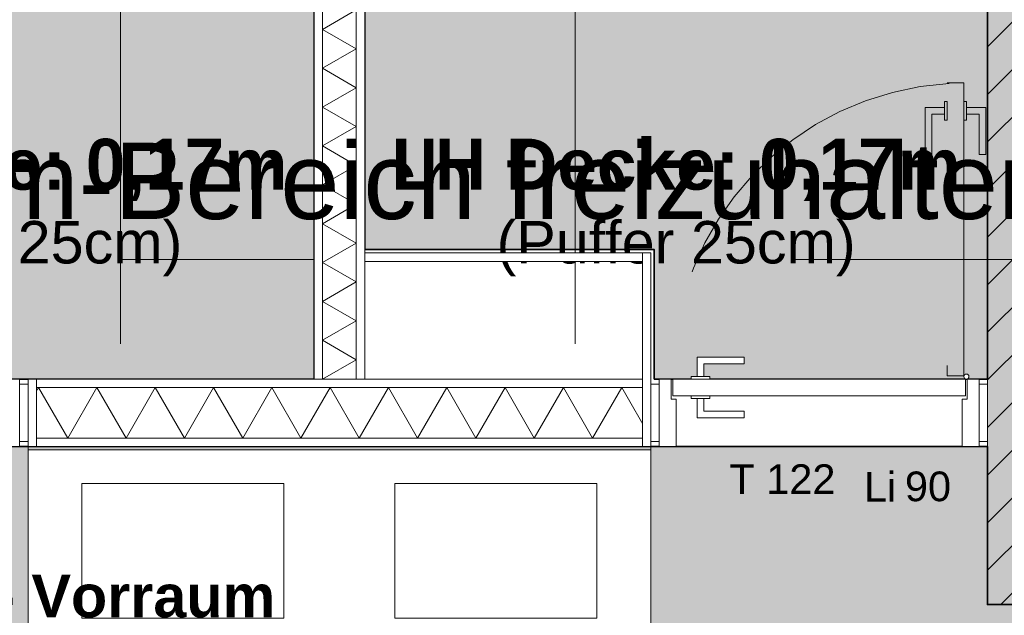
# Model space of a CAD drawing. Header units: metres. Extents: x -167 to 152, y -127 to 99.
# Tile 81 of 225: x -25.95 to -23.02, y -3.76 to -1.99. Entities that reach past the tile are written whole.
import ezdxf
from ezdxf.enums import TextEntityAlignment as Align

# ---------------------------------------------------------------- set-up
doc = ezdxf.new("R2010")
doc.units = ezdxf.units.M
doc.linetypes.add('gestrichelt - 01', pattern=[2, 1, -1])
doc.linetypes.add('Raster 01', pattern=[2, 1, -1])
for name, color, linetype, lineweight in [('013_Beton und Stahlbetonarbeiten-340 Innenwände', 7, 'Continuous', 18), ('024_Fliesen_Plattenarbeiten-340 Fliesen', 7, 'Continuous', 9), ('027_Tischlerarbeiten-340 Innentüren', 7, 'Continuous', 9), ('031_Metallbauarbeiten-340 Innentüren _ Elemente', 7, 'Continuous', 9), ('039_Trockenbauarbeiten-340 Gipskarton', 7, 'Continuous', 9), ('_1.35m (3D)', 7, 'Continuous', 9), ('_Legende (2D)', 7, 'Continuous', 9), ('_OG 1 (2D)', 7, 'Continuous', 9), ('_OG 1 - DS (2D)', 7, 'Continuous', 9), ('AV1-Stempel-Raumstempel', 7, 'Continuous', 9), ('Keine', 7, 'Continuous', 9)]:
    doc.layers.add(name, color=color, linetype=linetype, lineweight=lineweight)
for name, color, linetype, lineweight, true_color in [('039_Trockenbauarbeiten-340 Dämmung', 7, 'Continuous', 9, 0xc0c0c0), ('039_Trockenbauarbeiten-350 Deckenspiegel', 7, 'Continuous', 35, 0x008011), ('045_Sanitärausstattung-allg.', 9, 'Continuous', 9, 0x808080), ('AV1-Raster', 7, 'Raster 01', 9, 0xa6a6a6), ('AV1-Stempel-Türnummern', 7, 'Continuous', 100, 0x02abea)]:
    doc.layers.add(name, color=color, linetype=linetype, lineweight=lineweight, true_color=true_color)
doc.styles.add('Arial', font='arial.ttf')
doc.styles.add('Arial (bold)', font='arialbd.ttf')

# ---------------------------------------------------------------- blocks, each defined once
blk = doc.blocks.new('Group-2')
at = {"layer": 'AV1-Raster'}
for p, q in [((-25.65, -22.95), (-25.65, 1.35)), ((-24.3, -22.95), (-24.3, 1.35)), ((1.35, -2.7), (-40.5, -2.7))]:
    blk.add_line(p, q, dxfattribs=at)
blk = doc.blocks.new('1.35m (3D)')
at = {"layer": 'AV1-Raster', "color": 7}
blk.add_blockref('Group-2', (0, 0), dxfattribs=at)
blk = doc.blocks.new('OG 1 - DS (2D)')
at = {"layer": '039_Trockenbauarbeiten-350 Deckenspiegel', "linetype": 'Continuous', "lineweight": 0, "transparency": 33554483}
for points in [[(-26.925, -0.325), (-25.075, -0.325), (-25.075, -3.055), (-26.925, -3.055)], [(-24.925, -0.325), (-24.925, -2.67), (-24.065, -2.67), (-24.065, -3.055), (-23.075, -3.055), (-23.075, -0.325)], [(-26.925, -5.275), (-20.875, -5.275), (-20.875, -3.725), (-23.075, -3.725), (-23.075, -3.255), (-26.925, -3.255)]]:
    blk.add_hatch(color=106, dxfattribs=at).paths.add_polyline_path(points)
at = {"layer": '039_Trockenbauarbeiten-350 Deckenspiegel', "flags": 128}
for points in [[(-26.925, -0.325), (-25.075, -0.325), (-25.075, -3.055), (-26.925, -3.055)], [(-24.925, -0.325), (-24.925, -2.67), (-24.065, -2.67), (-24.065, -3.055), (-23.075, -3.055), (-23.075, -0.325)], [(-26.925, -5.275), (-20.875, -5.275), (-20.875, -3.725), (-23.075, -3.725), (-23.075, -3.255), (-26.925, -3.255)]]:
    blk.add_lwpolyline(points, close=True, dxfattribs=at)
at = {"layer": '039_Trockenbauarbeiten-350 Deckenspiegel', "char_height": 0.151309, "attachment_point": 5, "line_spacing_factor": 0.969122, "style": 'Arial (bold)'}
for insert in [(-26, -2.545), (-24, -2.545)]:
    blk.add_mtext('LH Decke: 0,17m\\P{\\fArial|b0|i0|c0|p0;\\H0.8333x;(Puffer 25cm)}', dxfattribs=dict(at, insert=insert))
blk = doc.blocks.new('Group-46')
at = {"layer": '027_Tischlerarbeiten-340 Innentüren', "color": 253, "linetype": 'gestrichelt - 01', "lineweight": 9, "transparency": 33554687, "flags": 128}
for points in [[(-26.855, -3.045), (-26.855, -2.175), (-26.805, -2.175), (-26.805, -3.045)], [(-26.8625, -2.2475), (-26.8625, -2.2675), (-26.9, -2.2675), (-26.9, -2.3875), (-26.92, -2.3875), (-26.92, -2.2475)], [(-26.855, -2.285), (-26.8625, -2.285), (-26.8625, -2.23), (-26.855, -2.23)], [(-26.7975, -2.285), (-26.805, -2.285), (-26.805, -2.23), (-26.7975, -2.23)], [(-26.7975, -2.2475), (-26.7975, -2.2675), (-26.76, -2.2675), (-26.76, -2.3875), (-26.74, -2.3875), (-26.74, -2.2475)]]:
    blk.add_lwpolyline(points, close=True, dxfattribs=at)
at = {"layer": '027_Tischlerarbeiten-340 Innentüren', "color": 253, "linetype": 'gestrichelt - 01', "lineweight": 9, "transparency": 33554687}
blk.add_arc((-26.8625, -3.0475), 0.8725, 359.5581, 86.6163, dxfattribs=at)
at = {"color": 255}
for points in [[(-26.925, -3.24), (-26.925, -3.07), (-26.9, -3.07), (-26.9, -3.24)], [(-25.95, -3.24), (-25.95, -3.07), (-25.925, -3.07), (-25.925, -3.24)]]:
    blk.add_wipeout(points, dxfattribs=at).dxf.layer = '027_Tischlerarbeiten-340 Innentüren'
at = {"layer": '027_Tischlerarbeiten-340 Innentüren', "flags": 128}
for points in [[(-26.925, -3.24), (-26.925, -3.07), (-26.9, -3.07), (-26.9, -3.24)], [(-25.95, -3.24), (-25.95, -3.07), (-25.925, -3.07), (-25.925, -3.24)]]:
    blk.add_lwpolyline(points, close=True, dxfattribs=at)
at = {"color": 255}
blk.add_wipeout([(-25.985, -3.055), (-25.985, -3.115), (-26, -3.115), (-26, -3.255), (-25.95, -3.255), (-25.95, -3.055)], dxfattribs=at).dxf.layer = '027_Tischlerarbeiten-340 Innentüren'
at = {"layer": '027_Tischlerarbeiten-340 Innentüren', "flags": 128}
blk.add_lwpolyline([(-25.985, -3.055), (-25.985, -3.115), (-26, -3.115), (-26, -3.255), (-25.95, -3.255), (-25.95, -3.055)], close=True, dxfattribs=at)
at = {"color": 255}
blk.add_wipeout([(-26.86, -3.055), (-25.99, -3.055), (-25.99, -3.105), (-26.86, -3.105)], dxfattribs=at).dxf.layer = '027_Tischlerarbeiten-340 Innentüren'
at = {"layer": '027_Tischlerarbeiten-340 Innentüren', "flags": 128}
blk.add_lwpolyline([(-26.86, -3.055), (-25.99, -3.055), (-25.99, -3.105), (-26.86, -3.105)], close=True, dxfattribs=at)
at = {"color": 255}
for points in [[(-26.0625, -3.0475), (-26.0825, -3.0475), (-26.0825, -3.01), (-26.2025, -3.01), (-26.2025, -2.99), (-26.0625, -2.99)], [(-26.865, -3.055), (-26.865, -3.115), (-26.85, -3.115), (-26.85, -3.255), (-26.9, -3.255), (-26.9, -3.055)], [(-26.0625, -3.1125), (-26.0825, -3.1125), (-26.0825, -3.15), (-26.2025, -3.15), (-26.2025, -3.17), (-26.0625, -3.17)]]:
    blk.add_wipeout(points, dxfattribs=at).dxf.layer = '027_Tischlerarbeiten-340 Innentüren'
at = {"layer": '027_Tischlerarbeiten-340 Innentüren', "flags": 128}
for points in [[(-26.0625, -3.0475), (-26.0825, -3.0475), (-26.0825, -3.01), (-26.2025, -3.01), (-26.2025, -2.99), (-26.0625, -2.99)], [(-26.865, -3.055), (-26.865, -3.115), (-26.85, -3.115), (-26.85, -3.255), (-26.9, -3.255), (-26.9, -3.055)], [(-26.0625, -3.1125), (-26.0825, -3.1125), (-26.0825, -3.15), (-26.2025, -3.15), (-26.2025, -3.17), (-26.0625, -3.17)]]:
    blk.add_lwpolyline(points, close=True, dxfattribs=at)
at = {"color": 255}
for points in [[(-26.8625, -3.04), (-26.8572, -3.0422), (-26.855, -3.0475), (-26.8572, -3.0528), (-26.8625, -3.055), (-26.8678, -3.0528), (-26.87, -3.0475), (-26.8678, -3.0422)], [(-26.1, -3.055), (-26.1, -3.0475), (-26.045, -3.0475), (-26.045, -3.055)], [(-26.1, -3.1125), (-26.1, -3.105), (-26.045, -3.105), (-26.045, -3.1125)]]:
    blk.add_wipeout(points, dxfattribs=at).dxf.layer = '027_Tischlerarbeiten-340 Innentüren'
at = {"layer": '027_Tischlerarbeiten-340 Innentüren', "flags": 128}
for points in [[(-26.1, -3.055), (-26.1, -3.0475), (-26.045, -3.0475), (-26.045, -3.055)], [(-26.1, -3.1125), (-26.1, -3.105), (-26.045, -3.105), (-26.045, -3.1125)]]:
    blk.add_lwpolyline(points, close=True, dxfattribs=at)
at = {"layer": '027_Tischlerarbeiten-340 Innentüren'}
blk.add_circle((-26.8625, -3.0475), 0.0075, dxfattribs=at)
blk = doc.blocks.new('Group-47')
at = {"layer": '027_Tischlerarbeiten-340 Innentüren', "color": 253, "linetype": 'gestrichelt - 01', "lineweight": 9, "transparency": 33554687, "flags": 128}
for points in [[(-23.195, -2.175), (-23.145, -2.175), (-23.145, -3.045), (-23.195, -3.045)], [(-23.2025, -2.2475), (-23.2025, -2.2675), (-23.24, -2.2675), (-23.24, -2.3875), (-23.26, -2.3875), (-23.26, -2.2475)], [(-23.2025, -2.23), (-23.195, -2.23), (-23.195, -2.285), (-23.2025, -2.285)], [(-23.145, -2.23), (-23.1375, -2.23), (-23.1375, -2.285), (-23.145, -2.285)], [(-23.1375, -2.2475), (-23.1375, -2.2675), (-23.1, -2.2675), (-23.1, -2.3875), (-23.08, -2.3875), (-23.08, -2.2475)]]:
    blk.add_lwpolyline(points, close=True, dxfattribs=at)
at = {"layer": '027_Tischlerarbeiten-340 Innentüren', "color": 253, "linetype": 'gestrichelt - 01', "lineweight": 9, "transparency": 33554687}
blk.add_arc((-23.1375, -3.0475), 0.8725, 93.3837, 180.4419, dxfattribs=at)
at = {"color": 255}
for points in [[(-24.075, -3.07), (-24.05, -3.07), (-24.05, -3.24), (-24.075, -3.24)], [(-23.1, -3.07), (-23.075, -3.07), (-23.075, -3.24), (-23.1, -3.24)]]:
    blk.add_wipeout(points, dxfattribs=at).dxf.layer = '027_Tischlerarbeiten-340 Innentüren'
at = {"layer": '027_Tischlerarbeiten-340 Innentüren', "flags": 128}
for points in [[(-24.075, -3.07), (-24.05, -3.07), (-24.05, -3.24), (-24.075, -3.24)], [(-23.1, -3.07), (-23.075, -3.07), (-23.075, -3.24), (-23.1, -3.24)]]:
    blk.add_lwpolyline(points, close=True, dxfattribs=at)
at = {"color": 255}
blk.add_wipeout([(-24.015, -3.055), (-24.015, -3.115), (-24, -3.115), (-24, -3.255), (-24.05, -3.255), (-24.05, -3.055)], dxfattribs=at).dxf.layer = '027_Tischlerarbeiten-340 Innentüren'
at = {"layer": '027_Tischlerarbeiten-340 Innentüren', "flags": 128}
blk.add_lwpolyline([(-24.015, -3.055), (-24.015, -3.115), (-24, -3.115), (-24, -3.255), (-24.05, -3.255), (-24.05, -3.055)], close=True, dxfattribs=at)
at = {"color": 255}
blk.add_wipeout([(-24.01, -3.055), (-23.14, -3.055), (-23.14, -3.105), (-24.01, -3.105)], dxfattribs=at).dxf.layer = '027_Tischlerarbeiten-340 Innentüren'
at = {"layer": '027_Tischlerarbeiten-340 Innentüren', "flags": 128}
blk.add_lwpolyline([(-24.01, -3.055), (-23.14, -3.055), (-23.14, -3.105), (-24.01, -3.105)], close=True, dxfattribs=at)
at = {"color": 255}
for points in [[(-23.9375, -3.0475), (-23.9175, -3.0475), (-23.9175, -3.01), (-23.7975, -3.01), (-23.7975, -2.99), (-23.9375, -2.99)], [(-23.135, -3.055), (-23.135, -3.115), (-23.15, -3.115), (-23.15, -3.255), (-23.1, -3.255), (-23.1, -3.055)], [(-23.9375, -3.1125), (-23.9175, -3.1125), (-23.9175, -3.15), (-23.7975, -3.15), (-23.7975, -3.17), (-23.9375, -3.17)]]:
    blk.add_wipeout(points, dxfattribs=at).dxf.layer = '027_Tischlerarbeiten-340 Innentüren'
at = {"layer": '027_Tischlerarbeiten-340 Innentüren', "flags": 128}
for points in [[(-23.9375, -3.0475), (-23.9175, -3.0475), (-23.9175, -3.01), (-23.7975, -3.01), (-23.7975, -2.99), (-23.9375, -2.99)], [(-23.135, -3.055), (-23.135, -3.115), (-23.15, -3.115), (-23.15, -3.255), (-23.1, -3.255), (-23.1, -3.055)], [(-23.9375, -3.1125), (-23.9175, -3.1125), (-23.9175, -3.15), (-23.7975, -3.15), (-23.7975, -3.17), (-23.9375, -3.17)]]:
    blk.add_lwpolyline(points, close=True, dxfattribs=at)
at = {"color": 255}
for points in [[(-23.1375, -3.04), (-23.1322, -3.0422), (-23.13, -3.0475), (-23.1322, -3.0528), (-23.1375, -3.055), (-23.1428, -3.0528), (-23.145, -3.0475), (-23.1428, -3.0422)], [(-23.955, -3.0475), (-23.9, -3.0475), (-23.9, -3.055), (-23.955, -3.055)], [(-23.955, -3.105), (-23.9, -3.105), (-23.9, -3.1125), (-23.955, -3.1125)]]:
    blk.add_wipeout(points, dxfattribs=at).dxf.layer = '027_Tischlerarbeiten-340 Innentüren'
at = {"layer": '027_Tischlerarbeiten-340 Innentüren', "flags": 128}
for points in [[(-23.955, -3.0475), (-23.9, -3.0475), (-23.9, -3.055), (-23.955, -3.055)], [(-23.955, -3.105), (-23.9, -3.105), (-23.9, -3.1125), (-23.955, -3.1125)]]:
    blk.add_lwpolyline(points, close=True, dxfattribs=at)
at = {"layer": '027_Tischlerarbeiten-340 Innentüren'}
blk.add_circle((-23.1375, -3.0475), 0.0075, dxfattribs=at)
blk = doc.blocks.new('Group-168')
at = {"color": 255, "transparency": 33554559}
blk.add_wipeout([(-24.075, -3.815), (-25.925, -3.815), (-25.925, -3.265), (-24.075, -3.265)], dxfattribs=at).dxf.layer = '045_Sanitärausstattung-allg.'
at = {"layer": '045_Sanitärausstattung-allg.', "flags": 128}
for points in [[(-24.075, -3.815), (-25.925, -3.815), (-25.925, -3.265), (-24.075, -3.265)], [(-25.165, -3.765), (-25.765, -3.765), (-25.765, -3.365), (-25.165, -3.365)], [(-24.835, -3.765), (-24.835, -3.365), (-24.235, -3.365), (-24.235, -3.765)]]:
    blk.add_lwpolyline(points, close=True, dxfattribs=at)
at = {"layer": '045_Sanitärausstattung-allg.', "linetype": 'Raster 01', "flags": 128}
for points in [[(-25.015, -4.415), (-25.915, -4.415), (-25.915, -3.815), (-25.015, -3.815)], [(-24.985, -4.415), (-24.985, -3.815), (-24.085, -3.815), (-24.085, -4.415)]]:
    blk.add_lwpolyline(points, close=True, dxfattribs=at)
blk = doc.blocks.new('Group-241')
at = {"color": 255, "linetype": 'Continuous', "lineweight": 5}
blk.add_wipeout([(-3.08, 24.075), (-3.08, 25.925), (-3.23, 25.925), (-3.23, 24.075)], dxfattribs=at).dxf.layer = '039_Trockenbauarbeiten-340 Dämmung'
blk = doc.blocks.new('Group-242')
at = {"layer": '039_Trockenbauarbeiten-340 Dämmung', "transparency": 33554687, "flags": 128}
blk.add_lwpolyline([(-3.23, 24.075), (-3.08, 24.1616), (-3.23, 24.2482), (-3.08, 24.3348), (-3.23, 24.4214), (-3.08, 24.508), (-3.23, 24.5946), (-3.08, 24.6812), (-3.23, 24.7678), (-3.08, 24.8544), (-3.23, 24.941), (-3.08, 25.0276), (-3.23, 25.1142), (-3.08, 25.2008), (-3.23, 25.2874), (-3.08, 25.374), (-3.23, 25.4606), (-3.08, 25.5472), (-3.23, 25.6338), (-3.08, 25.7204), (-3.23, 25.8071), (-3.08, 25.8937), (-3.1343, 25.925)], dxfattribs=at)
blk = doc.blocks.new('Group-243')
at = {"layer": '039_Trockenbauarbeiten-340 Dämmung'}
blk.add_blockref('Group-241', (0, 0), dxfattribs=at)
at = {"layer": '039_Trockenbauarbeiten-340 Dämmung', "transparency": 33554687}
blk.add_blockref('Group-242', (0, 0), dxfattribs=at)
blk = doc.blocks.new('Parametric Object-29')
at = {"layer": '039_Trockenbauarbeiten-340 Dämmung', "color": 7, "transparency": 33554687}
blk.add_blockref('Group-243', (0, 0), dxfattribs=at)
at = {"layer": '039_Trockenbauarbeiten-340 Dämmung', "color": 0, "flags": 1}
for tag in ['IFC_UUID', 'instanceID', 'prm0_name', 'prm0_type', 'prm0_value', 'prm1_name', 'prm1_type', 'prm1_value', 'prm2_name', 'prm2_type', 'prm2_value', 'prm3_name', 'prm3_type', 'prm3_value', 'prm4_name', 'prm4_type', 'prm4_value', 'prm5_name', 'prm5_type', 'prm5_value', 'prm6_name', 'prm6_type', 'prm6_value']:
    blk.add_attdef(tag, (-25.925, -3.23), '', height=0.00018, dxfattribs=at)
blk = doc.blocks.new('Group-244')
at = {"color": 255, "linetype": 'Continuous', "lineweight": 5}
blk.add_wipeout([(-3.055, 24.95), (-0.125, 24.95), (-0.125, 25.05), (-3.055, 25.05)], dxfattribs=at).dxf.layer = '039_Trockenbauarbeiten-340 Dämmung'
blk = doc.blocks.new('Group-245')
at = {"layer": '039_Trockenbauarbeiten-340 Dämmung', "transparency": 33554687, "flags": 128}
blk.add_lwpolyline([(-3.055, 25.05), (-2.9973, 24.95), (-2.9395, 25.05), (-2.8818, 24.95), (-2.8241, 25.05), (-2.7663, 24.95), (-2.7086, 25.05), (-2.6509, 24.95), (-2.5931, 25.05), (-2.5354, 24.95), (-2.4776, 25.05), (-2.4199, 24.95), (-2.3622, 25.05), (-2.3044, 24.95), (-2.2467, 25.05), (-2.189, 24.95), (-2.1312, 25.05), (-2.0735, 24.95), (-2.0158, 25.05), (-1.958, 24.95), (-1.9003, 25.05), (-1.8426, 24.95), (-1.7848, 25.05), (-1.7271, 24.95), (-1.6694, 25.05), (-1.6116, 24.95), (-1.5539, 25.05), (-1.4962, 24.95), (-1.4384, 25.05), (-1.3807, 24.95), (-1.3229, 25.05), (-1.2652, 24.95), (-1.2075, 25.05), (-1.1497, 24.95), (-1.092, 25.05), (-1.0343, 24.95), (-0.9765, 25.05), (-0.9188, 24.95), (-0.8611, 25.05), (-0.8033, 24.95), (-0.7456, 25.05), (-0.6879, 24.95), (-0.6301, 25.05), (-0.5724, 24.95), (-0.5147, 25.05), (-0.4569, 24.95), (-0.3992, 25.05), (-0.3415, 24.95), (-0.2837, 25.05), (-0.226, 24.95), (-0.1682, 25.05), (-0.125, 24.9751)], dxfattribs=at)
blk = doc.blocks.new('Group-246')
at = {"layer": '039_Trockenbauarbeiten-340 Dämmung'}
blk.add_blockref('Group-244', (0, 0), dxfattribs=at)
at = {"layer": '039_Trockenbauarbeiten-340 Dämmung', "transparency": 33554687}
blk.add_blockref('Group-245', (0, 0), dxfattribs=at)
blk = doc.blocks.new('Parametric Object-30')
at = {"layer": '039_Trockenbauarbeiten-340 Dämmung', "color": 7, "transparency": 33554687}
blk.add_blockref('Group-246', (0, 0), dxfattribs=at)
at = {"layer": '039_Trockenbauarbeiten-340 Dämmung', "color": 0, "flags": 1}
for tag in ['IFC_UUID', 'instanceID', 'prm0_name', 'prm0_type', 'prm0_value', 'prm1_name', 'prm1_type', 'prm1_value', 'prm2_name', 'prm2_type', 'prm2_value', 'prm3_name', 'prm3_type', 'prm3_value', 'prm4_name', 'prm4_type', 'prm4_value', 'prm5_name', 'prm5_type', 'prm5_value', 'prm6_name', 'prm6_type', 'prm6_value']:
    blk.add_attdef(tag, (-25.05, -3.055), '', height=0.00018, dxfattribs=at)
blk = doc.blocks.new('Türnummer 2 - Innentür')
at = {"layer": '031_Metallbauarbeiten-340 Innentüren _ Elemente', "char_height": 0.08826, "attachment_point": 8, "line_spacing_factor": 0.965511, "style": 'Arial'}
for s, insert in [('Li', (0, -0.0671)), ('90', (0.1423, -0.0671))]:
    blk.add_mtext(s, dxfattribs=dict(at, insert=insert))
at = {"layer": '031_Metallbauarbeiten-340 Innentüren _ Elemente', "style": 'Arial'}
blk.add_attdef('Türnummer', text='', height=0.0883, dxfattribs=at).set_placement((-0.2903, -0.071), align=Align.BOTTOM_CENTER)
at = {"layer": '031_Metallbauarbeiten-340 Innentüren _ Elemente', "color": 7, "transparency": 33554687, "style": 'Arial'}
blk.add_attdef('Schallschutzklasse', text='', height=0.0883, dxfattribs=at).set_placement((-0.1763, -0.2296), align=Align.BOTTOM_CENTER)
at = {"layer": 'Keine', "color": 0, "flags": 1}
for tag, p in [('Lichte_Breite', (-0.4481, -0.3885)), ('Panikfunktion', (-0.4481, -0.5473)), ('AT-Nr.', (-0.4481, -0.7062))]:
    blk.add_attdef(tag, p, '', height=0.0883, dxfattribs=at)
blk = doc.blocks.new('Raumstempel - Symbol - 1 (2D)')
at = {"layer": 'AV1-Stempel-Raumstempel', "attachment_point": 1, "line_spacing_factor": 0.967919, "style": 'Arial'}
for s, insert, char_height in [('Raumfläche:', (0.2, -0.6736), 0.088263), ('m²', (1.6225, -0.6736), 0.08826), ('Raumumf.:', (0.2, -0.8236), 0.08826), ('m', (1.6225, -0.8236), 0.0883), ('LRH:', (0.2, -0.9736), 0.08826), ('m', (1.6225, -0.9736), 0.0883), ('Bodenbelag:', (0.2, -1.118), 0.088263), ('Decke:', (0.2, -1.4131), 0.08826), ('Höhe DA:', (0.2, -1.5607), 0.08826), ('m', (1.6225, -1.5625), 0.0883)]:
    blk.add_mtext(s, dxfattribs=dict(at, insert=insert, char_height=char_height))
at = {"layer": 'AV1-Stempel-Raumstempel'}
for tag, style, p in [('Raumnummer', 'Arial', (0.2, -0.2337)), ('Raumname', 'Arial (bold)', (0.2, -0.4337))]:
    blk.add_attdef(tag, text='', height=0.1261, dxfattribs=dict(at, style=style)).set_placement(p, align=Align.TOP_LEFT)
at = {"layer": 'AV1-Stempel-Raumstempel', "style": 'Arial'}
for tag, p in [('Raumfläche', (1.5725, -0.6736)), ('Raumumfang', (1.5725, -0.8236)), ('LRH', (1.5725, -0.9736)), ('Bodenbelag', (1.7253, -1.1199)), ('Bodendetail', (1.7253, -1.2674)), ('Decke', (1.7278, -1.415)), ('Höhe_DA', (1.5725, -1.5625))]:
    blk.add_attdef(tag, text='', height=0.0883, dxfattribs=at).set_placement(p, align=Align.TOP_RIGHT)
blk = doc.blocks.new('OG 1 (2D)')
at = {"layer": '027_Tischlerarbeiten-340 Innentüren', "color": 7}
for name in ['Group-46', 'Group-47']:
    blk.add_blockref(name, (0, 0), dxfattribs=at)
at = {"layer": 'AV1-Stempel-Türnummern', "color": 7}
ref = blk.add_blockref('Türnummer 2 - Innentür', (-23.394, -3.352), dxfattribs=at)
ref.add_attrib('Türnummer', 'T 122', dxfattribs={"layer": '031_Metallbauarbeiten-340 Innentüren _ Elemente', "height": 0.08826, "style": 'Arial'}).set_placement((-23.6842, -3.423), align=Align.BOTTOM_CENTER)
at = {"color": 255}
blk.add_wipeout([(-24.95, -3.055), (-24.95, -0.125), (-25.05, -0.125), (-25.05, -3.055)], dxfattribs=at).dxf.layer = '039_Trockenbauarbeiten-340 Dämmung'
at = {"layer": '013_Beton und Stahlbetonarbeiten-340 Innenwände', "linetype": 'Continuous', "lineweight": 0, "true_color": 0xc0c0c0}
blk.add_hatch(color=9, dxfattribs=at).paths.add_polyline_path([(-20.875, -5.525), (-16.075, -5.525), (-16.075, -5.275), (-20.625, -5.275), (-20.625, -3.225), (-18.125, -3.225), (-18.125, -3.725), (-17.875, -3.725), (-17.875, -2.975), (-22.825, -2.975), (-22.825, -0.125), (-23.075, -0.125), (-23.075, -3.725), (-22.825, -3.725), (-22.825, -3.225), (-20.875, -3.225)])
at = {"layer": '013_Beton und Stahlbetonarbeiten-340 Innenwände', "linetype": 'Continuous', "lineweight": 13}
h = blk.add_hatch(dxfattribs=at)
h.set_pattern_fill('Stahlbeton', color=251, style=0, pattern_type=2)
h.set_pattern_definition([(45, (0, 0), (0.07071068, -0.07071068), [0.025, -0.025])])
h.paths.add_polyline_path([(-20.875, -5.525), (-16.075, -5.525), (-16.075, -5.275), (-20.625, -5.275), (-20.625, -3.225), (-18.125, -3.225), (-18.125, -3.725), (-17.875, -3.725), (-17.875, -2.975), (-22.825, -2.975), (-22.825, -0.125), (-23.075, -0.125), (-23.075, -3.725), (-22.825, -3.725), (-22.825, -3.225), (-20.875, -3.225)])
h = blk.add_hatch(dxfattribs=at)
h.set_pattern_fill('Stahlbeton-1', color=251, style=0, pattern_type=2)
h.set_pattern_definition([(-135, (0.03106, -0.03313), (0.07071068, -0.07071068), [])])
h.paths.add_polyline_path([(-20.875, -5.525), (-16.075, -5.525), (-16.075, -5.275), (-20.625, -5.275), (-20.625, -3.225), (-18.125, -3.225), (-18.125, -3.725), (-17.875, -3.725), (-17.875, -2.975), (-22.825, -2.975), (-22.825, -0.125), (-23.075, -0.125), (-23.075, -3.725), (-22.825, -3.725), (-22.825, -3.225), (-20.875, -3.225)])
at = {"layer": '013_Beton und Stahlbetonarbeiten-340 Innenwände', "flags": 128}
blk.add_lwpolyline([(-20.875, -5.525), (-16.075, -5.525), (-16.075, -5.275), (-20.625, -5.275), (-20.625, -3.225), (-18.125, -3.225), (-18.125, -3.725), (-17.875, -3.725), (-17.875, -2.975), (-22.825, -2.975), (-22.825, -0.125), (-23.075, -0.125), (-23.075, -3.725), (-22.825, -3.725), (-22.825, -3.225), (-20.875, -3.225)], close=True, dxfattribs=at)
at = {"layer": '039_Trockenbauarbeiten-340 Dämmung', "flags": 128}
blk.add_lwpolyline([(-24.95, -3.055), (-24.95, -0.125), (-25.05, -0.125), (-25.05, -3.055)], close=True, dxfattribs=at)
at = {"layer": '045_Sanitärausstattung-allg.', "color": 7}
blk.add_blockref('Group-168', (0, 0), dxfattribs=at)
at = {"color": 255}
blk.add_wipeout([(-24.075, -3.08), (-25.925, -3.08), (-25.925, -3.18), (-24.075, -3.18)], dxfattribs=at).dxf.layer = '039_Trockenbauarbeiten-340 Dämmung'
at = {"layer": '039_Trockenbauarbeiten-340 Dämmung', "flags": 128}
blk.add_lwpolyline([(-24.075, -3.08), (-25.925, -3.08), (-25.925, -3.18), (-24.075, -3.18)], close=True, dxfattribs=at)
at = {"layer": '039_Trockenbauarbeiten-340 Dämmung', "rotation": 90}
blk.add_blockref('Parametric Object-30', (0, 0), dxfattribs=at)
at = {"layer": 'AV1-Stempel-Raumstempel'}
blk.add_blockref('Raumstempel - Symbol - 1 (2D)', (-26.8978, -3.2029), dxfattribs=at).add_auto_attribs({'Raumname': 'Toilette - Vorraum', 'Raumnummer': '120', 'Bodendetail': '(BA 2.4)', 'Raumfläche': '11,19', 'LRH': '2,75', 'Raumumfang': '16,14', 'Höhe_DA': '0,25', 'Decke': 'GK Abhangdecke', 'Bodenbelag': 'Fliesen'})
at = {"layer": '039_Trockenbauarbeiten-340 Dämmung', "rotation": 90}
blk.add_blockref('Parametric Object-29', (0, 0), dxfattribs=at)
at = {"color": 255}
for points in [[(-24.075, -3.055), (-25.925, -3.055), (-25.925, -3.08), (-24.075, -3.08)], [(-24.075, -3.23), (-25.925, -3.23), (-25.925, -3.255), (-24.075, -3.255)]]:
    blk.add_wipeout(points, dxfattribs=at).dxf.layer = '039_Trockenbauarbeiten-340 Gipskarton'
at = {"layer": '024_Fliesen_Plattenarbeiten-340 Fliesen', "linetype": 'Continuous', "lineweight": 0}
blk.add_hatch(color=140, dxfattribs=at).paths.add_polyline_path([(-25.925, -3.255), (-24.075, -3.255), (-24.075, -3.265), (-25.925, -3.265)])
at = {"layer": '024_Fliesen_Plattenarbeiten-340 Fliesen', "flags": 128}
blk.add_lwpolyline([(-25.925, -3.255), (-24.075, -3.255), (-24.075, -3.265), (-25.925, -3.265)], close=True, dxfattribs=at)
at = {"layer": '039_Trockenbauarbeiten-340 Gipskarton', "flags": 128}
for points in [[(-24.075, -3.055), (-25.925, -3.055), (-25.925, -3.08), (-24.075, -3.08)], [(-24.075, -3.23), (-25.925, -3.23), (-25.925, -3.255), (-24.075, -3.255)]]:
    blk.add_lwpolyline(points, close=True, dxfattribs=at)
at = {"color": 255}
for points in [[(-25.05, -0.125), (-25.075, -0.125), (-25.075, -3.055), (-25.05, -3.055)], [(-24.95, -3.055), (-24.925, -3.055), (-24.925, -0.125), (-24.95, -0.125)], [(-24.1, -2.68), (-24.075, -2.68), (-24.075, -3.255), (-24.1, -3.255)], [(-25.925, -3.055), (-25.9, -3.055), (-25.9, -3.255), (-25.925, -3.255)]]:
    blk.add_wipeout(points, dxfattribs=at).dxf.layer = '039_Trockenbauarbeiten-340 Gipskarton'
at = {"layer": '039_Trockenbauarbeiten-340 Gipskarton', "flags": 128}
for points in [[(-25.05, -0.125), (-25.075, -0.125), (-25.075, -3.055), (-25.05, -3.055)], [(-24.95, -3.055), (-24.925, -3.055), (-24.925, -0.125), (-24.95, -0.125)], [(-24.1, -2.68), (-24.075, -2.68), (-24.075, -3.255), (-24.1, -3.255)], [(-25.925, -3.055), (-25.9, -3.055), (-25.9, -3.255), (-25.925, -3.255)]]:
    blk.add_lwpolyline(points, close=True, dxfattribs=at)
at = {"color": 255}
blk.add_wipeout([(-24.925, -2.705), (-24.925, -2.68), (-24.1, -2.68), (-24.1, -2.705)], dxfattribs=at).dxf.layer = '039_Trockenbauarbeiten-340 Gipskarton'
at = {"layer": '039_Trockenbauarbeiten-340 Gipskarton', "flags": 128}
blk.add_lwpolyline([(-24.925, -2.705), (-24.925, -2.68), (-24.1, -2.68), (-24.1, -2.705)], close=True, dxfattribs=at)
blk = doc.blocks.new('Legende (2D)')
at = {"layer": 'Keine', "color": 7, "transparency": 33554687, "insert": (-26.3032, -2.5), "char_height": 0.226963, "attachment_point": 4, "line_spacing_factor": 0.969122, "style": 'Arial'}
blk.add_mtext('3 m-Bereich freizuhalten von eisenhaltigen Gegenständen', dxfattribs=at)

msp = doc.modelspace()

# ---------------------------------------------------------------- block references
at = {"layer": '_1.35m (3D)'}
msp.add_blockref('1.35m (3D)', (0, 0), dxfattribs=at)

# ---------------------------------------------------------------- next in the draw order: block references
at = {"layer": '_OG 1 - DS (2D)'}
msp.add_blockref('OG 1 - DS (2D)', (0, 0), dxfattribs=at)

# ---------------------------------------------------------------- next in the draw order: block references
at = {"layer": '_OG 1 (2D)'}
msp.add_blockref('OG 1 (2D)', (0, 0), dxfattribs=at)

# ---------------------------------------------------------------- next in the draw order: block references
at = {"layer": '_Legende (2D)'}
msp.add_blockref('Legende (2D)', (0, 0), dxfattribs=at)

doc.saveas('drawing.dxf')
